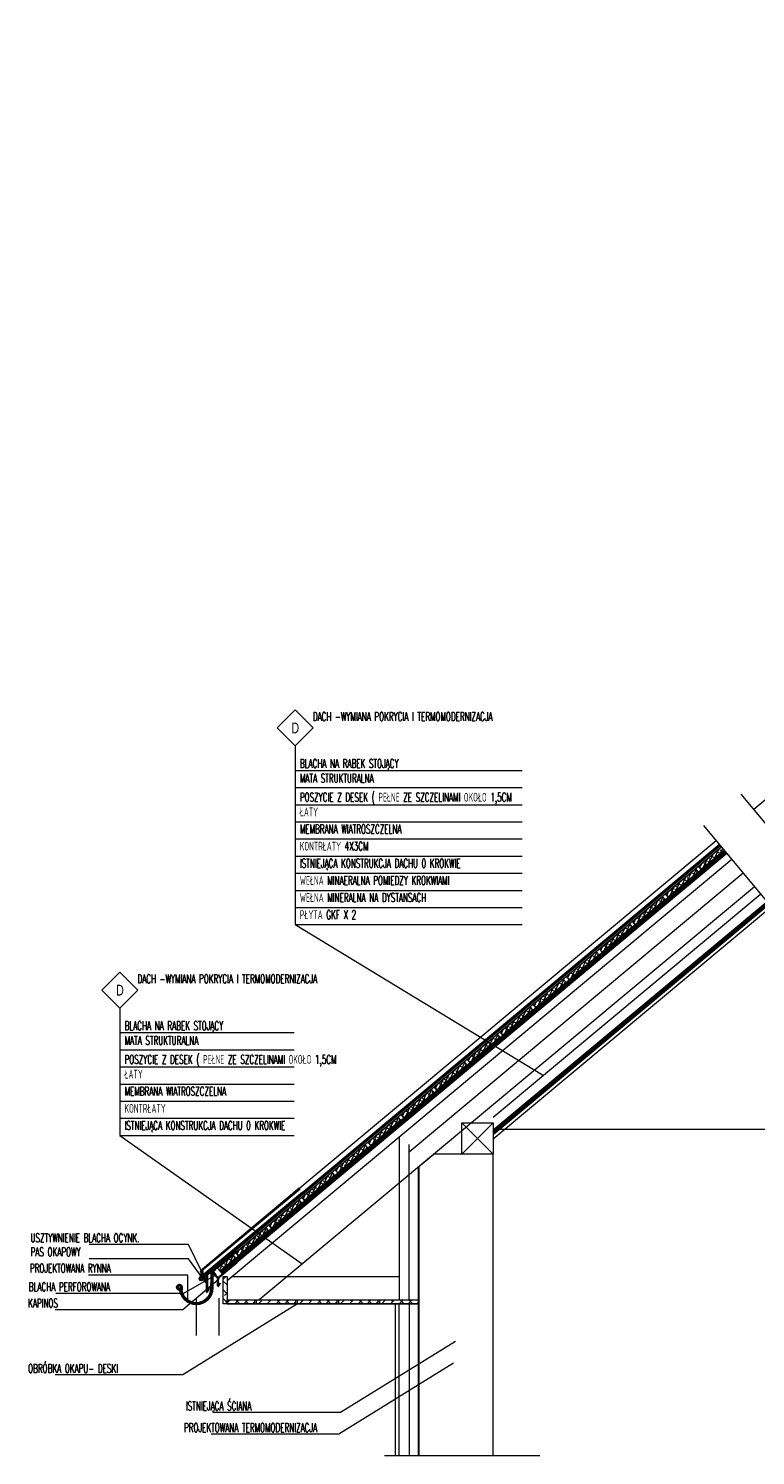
# Model space of a CAD drawing. Header units: millimetres. Extents: x -1427 to 15787, y -1578 to 5789.
# Tile 115 of 146: x 442 to 814, y 1782 to 2511. Entities that reach past the tile are written whole.
import ezdxf
from ezdxf.enums import TextEntityAlignment as Align

# ---------------------------------------------------------------- set-up
doc = ezdxf.new("R2010")
doc.units = ezdxf.units.MM
for name, pattern in [('CACHE', [9.525, 6.35, -3.175]), ('CENTER', [0.6, 0.375, -0.075, 0.075, -0.075]), ('STRICHLINIE', [0.75, 0.5, -0.25])]:
    doc.linetypes.add(name, pattern=pattern)
for name, color, linetype, lineweight in [('!! 0_ Istn-sciany', 3, 'Continuous', 30), ('!! 0_ Istn-widok', 1, 'Continuous', 15), ('!! 0_ Opis', 8, 'Continuous', 13), ('!! 2  nowe sciany - remont', 2, 'Continuous', 35), ('!! 2 _linia hydroizol', 32, 'Continuous', 9), ('!! 2_ remont Ocieplenie', 4, 'ZIGZAG', 5), ('!! 2_ tynk zewn  - nowy', 21, 'Continuous', 20), ('!! 2_posadzki parkiet', 91, 'Continuous', 9), ('!! 2_posadzki winyle 2', 43, 'Continuous', 9)]:
    doc.layers.add(name, color=color, linetype=linetype, lineweight=lineweight)
doc.styles.add('ARIAL TEEN', font='arial.ttf')
doc.styles.add('TXT', font='simplex.shx')
doc.linetypes.add('BATTING', pattern='A,0.00254,-2.54,[134,ltypeshp.shx,S=2.54,R=0,X=-2.54,Y=0],-5.08,[134,ltypeshp.shx,S=2.54,R=180,X=2.54,Y=0],-2.54', length=10.16254)
doc.linetypes.add('ZIGZAG', pattern='A,0.00254,-5.08,[131,ltypeshp.shx,S=5.08,R=0,X=-5.08,Y=0],-10.16,[131,ltypeshp.shx,S=5.08,R=180,X=5.08,Y=0],-5.08', length=20.32254)

# ---------------------------------------------------------------- blocks, each defined once
blk = doc.blocks.new('A$Cca974cfe')
for p, q in [((-66.4, -32.1, 0), (460.5, 407.3, 0)), ((-60.8, 5.1, 0), (444.5, 426.5, 0)), ((-59.4, 2.4, 0), (446.4, 424.2, 0)), ((-55, -34.3, 0), (82.2, 80.1, 0)), ((-4.8, 2.5, 0), (115.4, 102.7, 0)), ((115.4, 102.7, 0), (118.6, 98.9, 0)), ((-26.6, -14.3, 0), (66.4, 64.4, 0)), ((-26.6, -14.3, 0), (64.2, 62.6, 0)), ((-5.8, -83.3, 0), (-5.8, 0.2, 0)), ((1.9, 1.6), (16.2, -15.6)), ((34.8, -26.1), (123.6, 48)), ((-31.8, -18.9, 0), (-53.1, -36.6, 0)), ((-30.2, -102.5, 0), (-30.2, -19.6, 0)), ((-27.3, -97.4, 0), (-27.3, -15.8, 0)), ((-6.8, -83.3, 0), (-6.8, -55.9, 0)), ((-0.8, -1.6, 0), (-0.8, -83.3, 0)), ((-0.4, -0.4), (28.6, -35.2)), ((27.6, -41.4), (27.6, -72.1)), ((30.5, -72.4), (36.3, -55.7)), ((-169.7, -80.5, 0), (-169.7, -89.5, 0)), ((-169.7, -92, 0), (-165.5, -95.8, 0)), ((-165.7, -83.3, 0), (-160.7, -83.3, 0)), ((-165.4, -95.8, 0), (-163.6, -102.8, 0)), ((-159.7, -79.5, 0), (-159.7, -83.3, 0)), ((-157.2, -83.3, 0), (-158.4, -87.2, 0)), ((-158.4, -87.2, 0), (-155, -93.7, 0)), ((-157.2, -79.5, 0), (-157.2, -83.3, 0)), ((-18.8, -83.1, 0), (-27.4, -103.3, 0))]:
    blk.add_line(p, q)
at = {"linetype": 'STRICHLINIE'}
blk.add_line((118.6, 98.9, 0), (-0.1, -0.1, 0), dxfattribs=at)
at = {"extrusion": (-0.497549, 0.11655, 0.85957)}
blk.add_line((-38.1, -37, 0), (-59.3, -42.1, 0), dxfattribs=at)
at = {"extrusion": (1.71604e-08, -2.05788e-08, -1)}
for centre, start in [((85.8, -10.1, 0), 148.57914), ((80.7, -5.8, 0), 154.56772)]:
    blk.add_arc(centre, 29.3, start, 228.61832, dxfattribs=at)
for centre, radius, start, end in [((-2.8, 0.2, 0), 3, 129.82315, 180.00339), ((-169.7, -79.5, 0), 12.5, 0, 270), ((-169.7, -79.5, 0), 9.99, 0, 270), ((-61.2, -35.9, 0), 6.46, 143.97798, 287.48011), ((-54.1, -35.5, 0), 1.5, 129.8244, 309.8244), ((-31.2, -19.6, 0), 1, 360, 129.8244), ((-25.3, -15.8, 0), 2, 130.25219, 179.98458), ((1.2, -1.6, 0), 2, 129.82495, 180), ((47.6, -41.4), 20, 129.82029, 180), ((29.1, -71.8), 1.5, 190, 340), ((-83.3, -83.3, 0), 82.4, 180, 0), ((-83.3, -83.3, 0), 77.4, 180, 0), ((-83.3, -83.3, 0), 76.4, 180, 0), ((-28.7, -102.5, 0), 1.5, 180, 330)]:
    blk.add_arc(centre, radius, start, end)

msp = doc.modelspace()

# ---------------------------------------------------------------- hatches: boundary and pattern name
at = {"layer": '!! 2_posadzki winyle 2', "ltscale": 0.5}
h = msp.add_hatch(dxfattribs=at)
h.set_pattern_fill('ANSI38', color=256, scale=0.5, angle=20)
h.set_pattern_definition([(65, (-59035.4042, 188284.5783), (-1.438763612, 0.67090649), []), (155, (-59035.4042, 188284.5783), (-3.548433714, -0.096950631), [3.96875, -2.38125])])
h.paths.add_polyline_path([(798.17869, 2091.4934), (796.77153, 2093.18111), (784.93228, 2083.30989), (786.34013, 2081.62135)])
h = msp.add_hatch(dxfattribs=at)
h.set_pattern_fill('ANSI38', color=256, scale=0.5, angle=20)
h.set_pattern_definition([(65, (-59052.2995, 188270.4876), (-1.438763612, 0.67090649), []), (155, (-59052.2995, 188270.4876), (-3.548433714, -0.096950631), [3.96875, -2.38125])])
h.paths.add_polyline_path([(769.44482, 2067.53063), (768.03696, 2069.21918), (783.39797, 2082.02672), (784.80503, 2080.33937)])
h = msp.add_hatch(dxfattribs=at)
h.set_pattern_fill('ANSI38', color=256, scale=0.5, angle=20)
h.set_pattern_definition([(65, (-59069.1987, 188256.4015), (-1.438763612, 0.67090649), []), (155, (-59069.1987, 188256.4015), (-3.548433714, -0.096950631), [3.96875, -2.38125])])
h.paths.add_polyline_path([(752.54564, 2053.44455), (751.13778, 2055.1331), (766.49879, 2067.94064), (767.90585, 2066.25329)])
h = msp.add_hatch(dxfattribs=at)
h.set_pattern_fill('ANSI38', color=256, scale=0.5, angle=20)
h.set_pattern_definition([(65, (-59086.094, 188242.3108), (-1.438763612, 0.67090649), []), (155, (-59086.094, 188242.3108), (-3.548433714, -0.096950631), [3.96875, -2.38125])])
h.paths.add_polyline_path([(735.65032, 2039.35384), (734.24246, 2041.04238), (749.60347, 2053.84992), (751.01053, 2052.16257)])
h = msp.add_hatch(dxfattribs=at)
h.set_pattern_fill('ANSI38', color=256, scale=0.5, angle=20)
h.set_pattern_definition([(65, (-59102.9932, 188228.2247), (-1.438763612, 0.67090649), []), (155, (-59102.9932, 188228.2247), (-3.548433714, -0.096950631), [3.96875, -2.38125])])
h.paths.add_polyline_path([(718.75114, 2025.26775), (717.34328, 2026.9563), (732.70429, 2039.76384), (734.11135, 2038.07649)])
h = msp.add_hatch(dxfattribs=at)
h.set_pattern_fill('ANSI38', color=256, scale=0.5, angle=20)
h.set_pattern_definition([(65, (-59119.8885, 188214.134), (-1.438763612, 0.67090649), []), (155, (-59119.8885, 188214.134), (-3.548433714, -0.096950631), [3.96875, -2.38125])])
h.paths.add_polyline_path([(701.85582, 2011.17704), (700.44796, 2012.86559), (715.80897, 2025.67313), (717.21604, 2023.98578)])
h = msp.add_hatch(dxfattribs=at)
h.set_pattern_fill('ANSI38', color=256, scale=0.5, angle=20)
h.set_pattern_definition([(65, (-59136.7877, 188200.0479), (-1.438763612, 0.67090649), []), (155, (-59136.7877, 188200.0479), (-3.548433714, -0.096950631), [3.96875, -2.38125])])
h.paths.add_polyline_path([(684.95664, 1997.09096), (683.54878, 1998.7795), (698.90979, 2011.58704), (700.31686, 2009.8997)])
h = msp.add_hatch(dxfattribs=at)
h.set_pattern_fill('ANSI38', color=256, scale=0.5, angle=20)
h.set_pattern_definition([(65, (-59153.683, 188185.9572), (-1.438763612, 0.67090649), []), (155, (-59153.683, 188185.9572), (-3.548433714, -0.096950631), [3.96875, -2.38125])])
h.paths.add_polyline_path([(668.06132, 1983.00024), (666.65347, 1984.68879), (682.01448, 1997.49633), (683.42154, 1995.80898)])
h = msp.add_hatch(dxfattribs=at)
h.set_pattern_fill('ANSI38', color=256, scale=0.5, angle=20)
h.set_pattern_definition([(65, (-59170.5822, 188171.8711), (-1.438763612, 0.67090649), []), (155, (-59170.5822, 188171.8711), (-3.548433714, -0.096950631), [3.96875, -2.38125])])
h.paths.add_polyline_path([(651.16214, 1968.91416), (649.75429, 1970.60271), (665.1153, 1983.41025), (666.52236, 1981.7229)])
h = msp.add_hatch(dxfattribs=at)
h.set_pattern_fill('ANSI38', color=256, scale=0.5, angle=20)
h.set_pattern_definition([(65, (-59187.4775, 188157.7804), (-1.438763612, 0.67090649), []), (155, (-59187.4775, 188157.7804), (-3.548433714, -0.096950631), [3.96875, -2.38125])])
h.paths.add_polyline_path([(634.26683, 1954.82345), (632.85897, 1956.51199), (648.21998, 1969.31953), (649.62704, 1967.63218)])
h = msp.add_hatch(dxfattribs=at)
h.set_pattern_fill('ANSI38', color=256, scale=0.5, angle=20)
h.set_pattern_definition([(65, (-59204.3767, 188143.6943), (-1.438763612, 0.67090649), []), (155, (-59204.3767, 188143.6943), (-3.548433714, -0.096950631), [3.96875, -2.38125])])
h.paths.add_polyline_path([(617.36765, 1940.73736), (615.95979, 1942.42591), (631.3208, 1955.23345), (632.72786, 1953.5461)])
h = msp.add_hatch(dxfattribs=at)
h.set_pattern_fill('ANSI38', color=256, scale=0.5, angle=20)
h.set_pattern_definition([(65, (-59221.272, 188129.6036), (-1.438763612, 0.67090649), []), (155, (-59221.272, 188129.6036), (-3.548433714, -0.096950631), [3.96875, -2.38125])])
h.paths.add_polyline_path([(600.47233, 1926.64665), (599.06447, 1928.3352), (614.42548, 1941.14274), (615.83255, 1939.45539)])
h = msp.add_hatch(dxfattribs=at)
h.set_pattern_fill('ANSI38', color=256, scale=0.5, angle=20)
h.set_pattern_definition([(65, (-59238.1712, 188115.5175), (-1.438763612, 0.67090649), []), (155, (-59238.1712, 188115.5175), (-3.548433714, -0.096950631), [3.96875, -2.38125])])
h.paths.add_polyline_path([(583.57315, 1912.56057), (582.16529, 1914.24912), (597.5263, 1927.05666), (598.93337, 1925.36931)])
h = msp.add_hatch(dxfattribs=at)
h.set_pattern_fill('ANSI38', color=256, scale=0.5, angle=20)
h.set_pattern_definition([(65, (-59255.0665, 188101.4268), (-1.438763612, 0.67090649), []), (155, (-59255.0665, 188101.4268), (-3.548433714, -0.096950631), [3.96875, -2.38125])])
h.paths.add_polyline_path([(566.67783, 1898.46985), (565.26998, 1900.1584), (580.63098, 1912.96594), (582.03805, 1911.27859)])
h = msp.add_hatch(dxfattribs=at)
h.set_pattern_fill('ANSI38', color=256, scale=0.5, angle=20)
h.set_pattern_definition([(65, (-59271.9657, 188087.3407), (-1.438763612, 0.67090649), []), (155, (-59271.9657, 188087.3407), (-3.548433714, -0.096950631), [3.96875, -2.38125])])
h.paths.add_polyline_path([(549.77865, 1884.38377), (548.3708, 1886.07232), (563.7318, 1898.87986), (565.13887, 1897.19251)])
h = msp.add_hatch(dxfattribs=at)
h.set_pattern_fill('ANSI38', color=256, scale=0.5, angle=20)
h.set_pattern_definition([(65, (-59288.861, 188073.25), (-1.438763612, 0.67090649), []), (155, (-59288.861, 188073.25), (-3.548433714, -0.096950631), [3.96875, -2.38125])])
h.paths.add_polyline_path([(540.31538, 1876.48966), (538.90752, 1878.17821), (546.83649, 1884.78914), (548.24355, 1883.1018)])
h = msp.add_hatch(dxfattribs=at)
h.set_pattern_fill('ANSI38', color=256, angle=90)
h.set_pattern_definition([(135, (-185980.6288, -57696.3617), (-2.24506403, -2.24506403), []), (225, (-185980.6288, -57696.3617), (-2.24506403, -6.73519209), [7.9375, -4.7625])])
h.paths.add_polyline_path([(543.99403, 1873.80414), (543.99403, 1859.80414), (541.99403, 1859.80414), (541.99403, 1873.80414)])
h = msp.add_hatch(dxfattribs=at)
h.set_pattern_fill('ANSI38', color=256)
h.set_pattern_definition([(45, (-59001.1215, 188383.1947), (-2.24506403, 2.24506403), []), (135, (-59001.1215, 188383.1947), (-6.73519209, 2.24506403), [7.9375, -4.7625])])
h.paths.add_polyline_path([(557.99403, 1859.80414), (543.99403, 1859.80414), (543.99403, 1861.80414), (557.99403, 1861.80414)])
h = msp.add_hatch(dxfattribs=at)
h.set_pattern_fill('ANSI38', color=256)
h.set_pattern_definition([(45, (-58980.1215, 188383.1947), (-2.24506403, 2.24506403), []), (135, (-58980.1215, 188383.1947), (-6.73519209, 2.24506403), [7.9375, -4.7625])])
h.paths.add_polyline_path([(578.99403, 1859.80414), (558.99403, 1859.80414), (558.99403, 1861.80414), (578.99403, 1861.80414)])
h = msp.add_hatch(dxfattribs=at)
h.set_pattern_fill('ANSI38', color=256)
h.set_pattern_definition([(45, (-58959.1215, 188383.1947), (-2.24506403, 2.24506403), []), (135, (-58959.1215, 188383.1947), (-6.73519209, 2.24506403), [7.9375, -4.7625])])
h.paths.add_polyline_path([(599.99403, 1859.80414), (579.99403, 1859.80414), (579.99403, 1861.80414), (599.99403, 1861.80414)])
h = msp.add_hatch(dxfattribs=at)
h.set_pattern_fill('ANSI38', color=256)
h.set_pattern_definition([(45, (-58938.1215, 188383.1947), (-2.24506403, 2.24506403), []), (135, (-58938.1215, 188383.1947), (-6.73519209, 2.24506403), [7.9375, -4.7625])])
h.paths.add_polyline_path([(620.99403, 1859.80414), (600.99403, 1859.80414), (600.99403, 1861.80414), (620.99403, 1861.80414)])
h = msp.add_hatch(dxfattribs=at)
h.set_pattern_fill('ANSI38', color=256)
h.set_pattern_definition([(45, (-58917.1215, 188383.1947), (-2.24506403, 2.24506403), []), (135, (-58917.1215, 188383.1947), (-6.73519209, 2.24506403), [7.9375, -4.7625])])
h.paths.add_polyline_path([(641.99403, 1859.80414), (621.99403, 1859.80414), (621.99403, 1861.80414), (641.99403, 1861.80414)])

# ---------------------------------------------------------------- linework, layer by layer
at = {"layer": '!! 0_ Istn-sciany', "elevation": 0}
msp.add_lwpolyline([(641.99403, 1782.37407), (641.99403, 1929.98461)], dxfattribs=at)
at = {"layer": '!! 0_ Istn-widok'}
for points in [[(813.22832, 2112.48249), (1291.40748, 2511.17334)], [(536.02114, 1881.3558), (794.0269, 2096.47295)]]:
    msp.add_lwpolyline(points, dxfattribs=at)
at = {"layer": '!! 0_ Istn-widok', "linetype": 'CENTER', "lineweight": 35, "const_width": 1, "elevation": 0}
msp.add_lwpolyline([(537.87991, 1879.12584), (795.88597, 2094.24323)], dxfattribs=at)
at = {"layer": '!! 0_ Istn-widok', "elevation": 0}
for points in [[(537.62192, 1879.43527), (795.62797, 2094.55267)], [(538.20011, 1878.74181), (796.20616, 2093.8592)], [(538.76742, 1878.06139), (796.77347, 2093.17879)], [(540.15141, 1876.30858), (798.1877, 2091.48259)], [(541.43228, 1874.77256), (799.46846, 2089.94648)], [(543.99403, 1871.70051), (802.02999, 2086.87425)], [(560.23213, 1861.80414), (813.55686, 2073.04923)], [(679.99403, 1948.6518), (819.96068, 2065.36866)], [(679.99403, 1946.35898), (821.08834, 2064.01618)], [(679.99403, 1944.09457), (822.20202, 2062.68047)], [(663.99403, 1952.3302), (679.99403, 1936.3302)], [(679.99403, 1952.3302), (663.99403, 1936.3302)], [(679.99403, 1949.0253), (857.69713, 1949.0253)], [(631.99403, 1945.16438), (631.99403, 1861.80414)], [(546.40646, 1873.80414), (631.99403, 1873.80414)], [(543.99403, 1871.79273), (543.99403, 1859.80414)], [(528.19156, 1862.64832), (528.19156, 1843.59892)], [(539.7965, 1862.64832), (539.7965, 1843.59892)], [(543.99403, 1861.80414), (641.99403, 1861.80414)], [(543.99403, 1859.80414), (641.99403, 1859.80414)]]:
    msp.add_lwpolyline(points, dxfattribs=at)
for points in [[(663.99403, 1952.3302), (679.99403, 1952.3302), (679.99403, 1936.3302), (663.99403, 1936.3302)], [(543.99403, 1873.80414), (543.99403, 1859.80414), (541.99403, 1859.80414), (541.99403, 1873.80414)], [(557.99403, 1859.80414), (543.99403, 1859.80414), (543.99403, 1861.80414), (557.99403, 1861.80414)], [(578.99403, 1859.80414), (558.99403, 1859.80414), (558.99403, 1861.80414), (578.99403, 1861.80414)], [(599.99403, 1859.80414), (579.99403, 1859.80414), (579.99403, 1861.80414), (599.99403, 1861.80414)], [(620.99403, 1859.80414), (600.99403, 1859.80414), (600.99403, 1861.80414), (620.99403, 1861.80414)], [(641.99403, 1859.80414), (621.99403, 1859.80414), (621.99403, 1861.80414), (641.99403, 1861.80414)]]:
    msp.add_lwpolyline(points, close=True, dxfattribs=at)
at = {"layer": '!! 0_ Opis'}
for p, q in [((578.80403, 2144.75207), (578.80403, 2053.50207)), ((489.17116, 2010.83992), (489.17116, 1945.83992))]:
    msp.add_line(p, q, dxfattribs=at)
at = {"layer": '!! 0_ Opis', "elevation": 0}
for points in [[(578.80403, 2144.75207), (587.99642, 2153.94446), (578.80403, 2163.13685), (569.61164, 2153.94446)], [(489.17116, 2010.83992), (498.36355, 2020.03231), (489.17116, 2029.2247), (479.97877, 2020.03231)]]:
    msp.add_lwpolyline(points, close=True, dxfattribs=at)
for points in [[(578.80403, 2132.25207), (694.74735, 2132.25207)], [(578.80403, 2123.50207), (694.74735, 2123.50207)], [(578.80403, 2114.75207), (694.74735, 2114.75207)], [(578.80403, 2106.00207), (694.74735, 2106.00207)], [(578.80403, 2097.25207), (694.74735, 2097.25207)], [(578.80403, 2088.50207), (694.74735, 2088.50207)], [(578.80403, 2079.75207), (694.74735, 2079.75207)], [(578.80403, 2071.00207), (694.74735, 2071.00207)], [(578.80403, 2062.25207), (694.74735, 2062.25207)], [(578.80403, 2053.50207), (694.74735, 2053.50207)], [(578.80403, 2053.50207), (705.26613, 1976.71846)], [(489.17116, 1998.33992), (578.31016, 1998.33992)], [(489.17116, 1989.58992), (578.31016, 1989.58992)], [(489.17116, 1980.83992), (578.31016, 1980.83992)], [(489.17116, 1972.08992), (578.31016, 1972.08992)], [(489.17116, 1963.33992), (578.31016, 1963.33992)], [(489.17116, 1954.58992), (578.31016, 1954.58992)], [(489.17116, 1945.83992), (578.31016, 1945.83992)], [(489.17116, 1945.83992), (582.28699, 1880.19548)], [(533.80252, 1870.5346), (524.18845, 1890.05992), (473.48716, 1890.05992)], [(533.51391, 1870.07934), (524.18845, 1882.85746), (473.48716, 1882.85746)], [(537.9378, 1874.41705), (521.69164, 1865.12771), (456.42621, 1865.12771)], [(523.84893, 1861.76644), (523.84893, 1874.54197), (473.14765, 1874.54197)], [(539.2915, 1872.05319), (521.35213, 1856.81222), (456.08669, 1856.81222)], [(579.99403, 1859.80414), (521.35213, 1823.47358), (456.08669, 1823.47358)], [(660.63733, 1840.60939), (601.99543, 1804.27883), (536.73, 1804.27883)], [(659.6773, 1829.57239), (601.0354, 1793.24183), (535.76997, 1793.24183)]]:
    msp.add_lwpolyline(points, dxfattribs=at)
at = {"layer": '!! 2 _linia hydroizol', "linetype": 'CACHE', "ltscale": 0.5, "const_width": 1.5, "elevation": 0}
msp.add_lwpolyline([(540.79185, 1875.54057), (798.82808, 2090.71454)], dxfattribs=at)
at = {"layer": '!! 2 _linia hydroizol', "linetype": 'CACHE', "ltscale": 0.3, "const_width": 1.5, "elevation": 0}
msp.add_lwpolyline([(679.99403, 1947.50539), (820.52451, 2064.69242)], dxfattribs=at)
at = {"layer": '!! 2_ remont Ocieplenie', "linetype": 'BATTING', "ltscale": 0.75, "elevation": 0}
msp.add_lwpolyline([(636.99403, 1937.53375), (807.79343, 2079.96174)], dxfattribs=at)
at = {"layer": '!! 2_ remont Ocieplenie', "linetype": 'BATTING', "ltscale": 0.45, "elevation": 0}
msp.add_lwpolyline([(679.99403, 1955.16213), (816.75877, 2069.20895)], dxfattribs=at)
at = {"layer": '!! 2_ remont Ocieplenie', "linetype": 'BATTING', "ltscale": 0.5, "elevation": 0}
msp.add_lwpolyline([(636.99403, 1861.80414), (636.99403, 1941.25807)], dxfattribs=at)
at = {"layer": '!! 2_ remont Ocieplenie', "linetype": 'ZIGZAG', "ltscale": 0.75, "elevation": 0}
msp.add_lwpolyline([(636.99403, 1859.80414), (636.99403, 1782.37407)], dxfattribs=at)
at = {"layer": '!! 2_ tynk zewn  - nowy', "elevation": 0}
for points in [[(629.99403, 1782.37407), (629.99403, 1859.80414)], [(631.99403, 1782.37407), (631.99403, 1859.80414)]]:
    msp.add_lwpolyline(points, dxfattribs=at)
at = {"layer": '!! 2_posadzki parkiet', "elevation": 0}
for points in [[(866.25428, 2048.88345), (806.82395, 2120.1626)], [(847.05286, 2032.87391), (787.62253, 2104.15305)], [(798.17869, 2091.4934), (786.34013, 2081.62135), (784.93228, 2083.30989), (796.77153, 2093.18111)], [(641.99403, 1929.98461), (649.60365, 1936.3302)], [(679.99403, 1782.37407), (679.99403, 1936.3302), (649.60365, 1936.3302)], [(631.99403, 1861.80414), (641.99403, 1861.80414)], [(624.46805, 1782.37407), (703.78279, 1782.37407)]]:
    msp.add_lwpolyline(points, dxfattribs=at)
for points in [[(769.44482, 2067.53063), (768.03696, 2069.21918), (783.39797, 2082.02672), (784.80503, 2080.33937)], [(752.54564, 2053.44455), (751.13778, 2055.1331), (766.49879, 2067.94064), (767.90585, 2066.25329)], [(735.65032, 2039.35384), (734.24246, 2041.04238), (749.60347, 2053.84992), (751.01053, 2052.16257)], [(718.75114, 2025.26775), (717.34328, 2026.9563), (732.70429, 2039.76384), (734.11135, 2038.07649)], [(701.85582, 2011.17704), (700.44796, 2012.86559), (715.80897, 2025.67313), (717.21604, 2023.98578)], [(684.95664, 1997.09096), (683.54878, 1998.7795), (698.90979, 2011.58704), (700.31686, 2009.8997)], [(668.06132, 1983.00024), (666.65347, 1984.68879), (682.01448, 1997.49633), (683.42154, 1995.80898)], [(651.16214, 1968.91416), (649.75429, 1970.60271), (665.1153, 1983.41025), (666.52236, 1981.7229)], [(634.26683, 1954.82345), (632.85897, 1956.51199), (648.21998, 1969.31953), (649.62704, 1967.63218)], [(617.36765, 1940.73736), (615.95979, 1942.42591), (631.3208, 1955.23345), (632.72786, 1953.5461)], [(600.47233, 1926.64665), (599.06447, 1928.3352), (614.42548, 1941.14274), (615.83255, 1939.45539)], [(583.57315, 1912.56057), (582.16529, 1914.24912), (597.5263, 1927.05666), (598.93337, 1925.36931)], [(566.67783, 1898.46985), (565.26998, 1900.1584), (580.63098, 1912.96594), (582.03805, 1911.27859)], [(549.77865, 1884.38377), (548.3708, 1886.07232), (563.7318, 1898.87986), (565.13887, 1897.19251)], [(540.31536, 1876.48967), (538.90751, 1878.17822), (546.83649, 1884.78914), (548.24355, 1883.1018)]]:
    msp.add_lwpolyline(points, close=True, dxfattribs=at)

# ---------------------------------------------------------------- block references
at = {"layer": '!! 2  nowe sciany - remont', "xscale": 0.1, "yscale": 0.1, "zscale": 0.1}
msp.add_blockref('A$Cca974cfe', (536.52947, 1876.19628), dxfattribs=at)

# ---------------------------------------------------------------- texts
at = {"layer": '!! 0_ Opis', "style": 'TXT', "width": 0.6}
for s, p in [('DACH -WYMIANA POKRYCIA I TERMOMODERNIZACJA', (587.74441, 2157.5078)), ('BLACHA NA RABEK STOJĄCY', (581.12829, 2133.53282)), ('MATA STRUKTURALNA', (581.12829, 2126.02023)), ('POSZYCIE Z DESEK ( PEŁNE ZE SZCZELINAMI OKOŁO 1,5CM', (581.12829, 2116.31654)), ('ŁATY', (581.12829, 2108.81431)), ('MEMBRANA WIATROSZCZELNA', (581.12829, 2100.06431)), ('KONTRŁATY 4X3CM', (581.12829, 2091.31431)), ('ISTNIEJĄCA KONSTRUKCJA DACHU 0 KROKWIE', (581.12829, 2082.56431)), ('WEŁNA MINAERALNA POMIEDZY KROKWIAMI', (581.12829, 2073.81431)), ('WEŁNA MINERALNA NA DYSTANSACH', (581.12829, 2065.06431)), ('PŁYTA GKF X 2', (581.12829, 2056.31431)), ('DACH -WYMIANA POKRYCIA I TERMOMODERNIZACJA', (498.11153, 2023.59564)), ('BLACHA NA RABEK STOJĄCY', (491.49542, 1999.62067)), ('MATA STRUKTURALNA', (491.49542, 1992.10808)), ('POSZYCIE Z DESEK ( PEŁNE ZE SZCZELINAMI OKOŁO 1,5CM', (491.49542, 1982.40438)), ('ŁATY', (491.49542, 1974.90215)), ('MEMBRANA WIATROSZCZELNA', (491.49542, 1966.15215)), ('KONTRŁATY', (491.49542, 1957.40215)), ('ISTNIEJĄCA KONSTRUKCJA DACHU 0 KROKWIE', (491.49542, 1948.65215)), ('USZTYWNIENIE BLACHA OCYNK.', (443.45218, 1891.28632)), ('PAS OKAPOWY', (443.45218, 1884.08386)), ('PROJEKTOWANA RYNNA', (443.11266, 1875.76837)), ('BLACHA PERFOROWANA', (442.54501, 1866.2406)), ('KAPINOS', (442.2055, 1857.92511)), ('OBRÓBKA OKAPU- DESKI', (442.2055, 1824.58647)), ('ISTNIEJĄCA ŚCIANA', (522.8488, 1805.39172)), ('PROJEKTOWANA TERMOMODERNIZACJA', (521.88877, 1794.35472))]:
    msp.add_text(s, height=4.5, dxfattribs=at).set_placement(p)
at = {"layer": '!! 0_ Opis', "style": 'ARIAL TEEN', "width": 0.7}
for p in [(578.80403, 2153.94446), (489.17116, 2020.03231)]:
    msp.add_text('D', height=5.5, dxfattribs=at).set_placement(p, align=Align.MIDDLE_CENTER)

doc.saveas('drawing.dxf')
